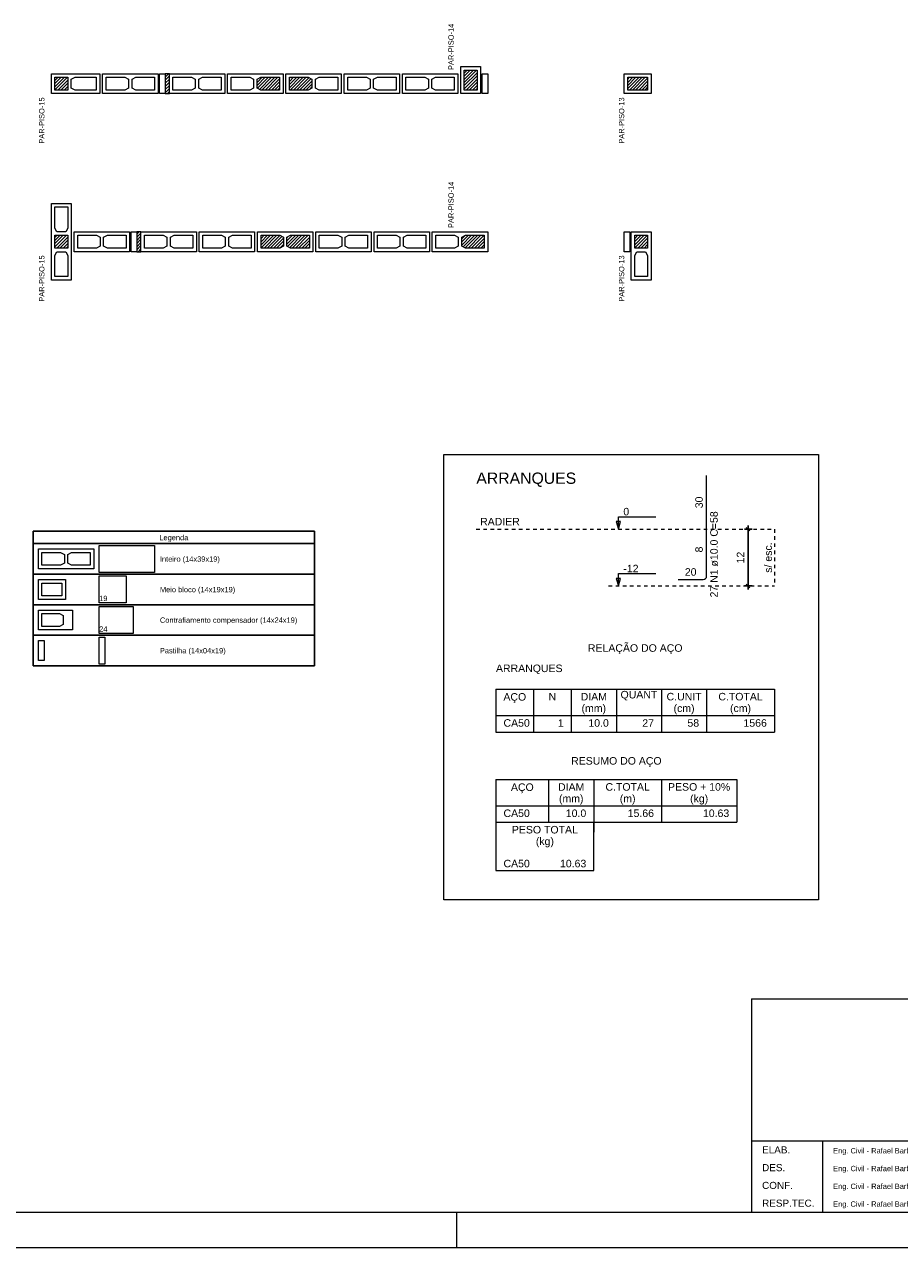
# Model space of a CAD drawing. Header units: millimetres. Extents: x 337 to 624, y -381 to -65.
# Tile 85 of 138: x 372 to 397, y -189 to -154. Entities that reach past the tile are written whole.
import ezdxf

# ---------------------------------------------------------------- set-up
doc = ezdxf.new("R2010")
doc.units = ezdxf.units.MM
doc.header["$MEASUREMENT"] = 0
doc.linetypes.add('Dashed', pattern=[0.75, 0.5, -0.25])
doc.layers.get('0').update_dxf_attribs({"lineweight": 5})
for name, color, linetype, lineweight in [('Descrição da armadura', 7, 'Continuous', 5), ('DI-Tabelas', 7, 'Continuous', 25), ('DT-Barras rebatidas', 1, 'Continuous', 20), ('DT-Cotas', 7, 'Continuous', 5), ('DT-Pontilhado', 7, 'Dashed', 5), ('DT-Relação do aço', 7, 'Continuous', 5), ('DT-Textos', 7, 'Continuous', 5), ('DT-Título', 102, 'Continuous', 20), ('PA-Ajustes', 8, 'Continuous', 5), ('PA-Graute', 8, 'Continuous', 0), ('PE-Contrafiamento compensador', 1, 'Continuous', 5), ('PE-Contrafiamento L', 1, 'Continuous', 13), ('PE-Contrafiamento T', 1, 'Continuous', 5), ('PE-Inteiro', 7, 'Continuous', 5), ('PE-Meio', 1, 'Continuous', 5), ('PE-Paredes', 1, 'Continuous', 5), ('PE-Pastilha', 3, 'Continuous', 5), ('PRANCHA 01', 7, 'Continuous', 20), ('Textos armaduras', 7, 'Continuous', 5)]:
    doc.layers.add(name, color=color, linetype=linetype, lineweight=lineweight)
doc.layers.add('PDF_Text', color=7, linetype='Continuous')
doc.styles.add('Arial', font='arial.ttf')
doc.styles.add('PDF Arial', font='arial.ttf')
doc.dimstyles.new('UM_25.000000', dxfattribs={"dimtxt": 0.18, "dimasz": 0.1, "dimexe": 0.1, "dimexo": 0.2, "dimgap": 0, "dimtad": 1, "dimtih": 1, "dimtoh": 1, "dimdec": 1, "dimlfac": 25, "dimzin": 0, "dimdsep": 46, "dimtxsty": 'Standard', "dimcen": 0.09, "dimdle": 0.1, "dimadec": 1, "dimazin": 2, "dimtfac": 1, "dimtdec": 4, "dimtofl": 0, "dimtmove": 0, "dimatfit": 3, "dimfxl": 1, "dimtolj": 1, "dimarcsym": 0})
pattern_1 = [(45, (320.87709, -309.79396), (-0.044194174, 0.044194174), [])]

# ---------------------------------------------------------------- blocks, each defined once
blk = doc.blocks.new('Carimbo_Rafael_2022')
at = {"color": 0}
for p, q in [((524.018, -54.927), (551.818, -54.927)), ((524.018, -60.927), (551.818, -60.927))]:
    blk.add_line(p, q, dxfattribs=at)
for p, q in [((524.018, -54.927), (524.018, -60.927)), ((524.018, -54.927), (524.018, -60.927)), ((534.318, -54.927), (534.318, -60.927)), ((534.318, -54.927), (534.318, -60.927)), ((551.818, -54.927), (551.818, -60.927)), ((534.318, -57.427), (551.818, -57.427)), ((534.318, -57.927), (551.818, -57.927)), ((534.318, -58.427), (551.818, -58.427)), ((524.018, -58.927), (534.318, -58.927)), ((526.018, -58.927), (526.018, -60.927)), ((534.318, -58.927), (551.818, -58.927)), ((534.318, -59.427), (551.818, -59.427)), ((537.692, -59.427), (537.692, -60.927)), ((550.318, -59.427), (550.318, -60.927))]:
    blk.add_line(p, q)
at = {"color": 152, "true_color": 0x0063c7, "style": 'Arial'}
for s, height, p in [('ALVENARIA ESTRUTURAL / RADIER', 0.6, (535.944, -56.402)), ('CASA PADRÃO', 0.4, (540.891, -57.098)), ('VÁRIOS ENDEREÇOS', 0.25, (535.992, -57.777)), ('VÁRIOS', 0.25, (548.609, -57.786)), ('GÓIAS', 0.25, (536.159, -58.277)), ('00', 0.25, (545.274, -58.277)), ('PROJETO ALVENARIA ESTRUTURAL', 0.25, (536.338, -58.777)), ('54,54 m²', 0.25, (548.448, -58.784)), ('AGÊNCIA GOIANA DE HABITAÇÃO - AGEHAB', 0.25, (537.237, -59.277)), ('INDICADO', 0.2, (535.187, -60.381)), ('/13', 0.4, (551.013, -60.49))]:
    blk.add_text(s, height=height, dxfattribs=at).set_placement(p)
at = {"style": 'Arial'}
for s, height, p in [('LOCAL:', 0.2, (534.818, -57.777)), ('CIDADE:', 0.2, (547.395, -57.786)), ('ESTADO:', 0.2, (534.807, -58.277)), ('LOTE:', 0.2, (544.178, -58.277)), ('ÁREA DE PROJETO:', 0.2, (545.526, -58.784)), ('OBJETO:', 0.2, (534.818, -58.777)), ('ELAB.', 0.2, (524.318, -59.277)), ('Eng. Civil - Rafael Barbaresco Silva', 0.15, (526.318, -59.277)), ('01/2022', 0.15, (533.352, -59.277)), ('PROPRIETÁRIO:', 0.2, (534.829, -59.277)), ('CONTEÚDO:', 0.2, (538.192, -59.777)), ('DES.', 0.2, (524.318, -59.777)), ('Eng. Civil - Rafael Barbaresco Silva', 0.15, (526.318, -59.777)), ('ESCALA:', 0.2, (534.818, -59.777)), (' FOLHA', 0.2, (550.468, -59.777)), ('CONF.', 0.2, (524.318, -60.277)), ('Eng. Civil - Rafael Barbaresco Silva', 0.15, (526.318, -60.277)), ('CREA:', 0.15, (531.584, -60.261)), ('24.913/D-GO', 0.15, (532.371, -60.261)), ('RESP.TEC.', 0.2, (524.318, -60.777)), ('Eng. Civil - Rafael Barbaresco Silva', 0.15, (526.318, -60.777)), ('CREA:', 0.15, (531.584, -60.777)), ('24.913/D-GO', 0.15, (532.371, -60.777))]:
    blk.add_text(s, height=height, dxfattribs=at).set_placement(p)
at = {"layer": 'PDF_Text', "insert": (550.371, -60.845), "char_height": 0.13, "attachment_point": 7, "line_spacing_factor": 0.76943, "style": 'PDF Arial'}
blk.add_mtext('A1 (841x594mm)', dxfattribs=at)
at = {"layer": 'PDF_Text', "insert": (534.414, -61.318), "char_height": 0.165, "attachment_point": 7, "style": 'PDF Arial'}
blk.add_mtext('Projeto desenvolvido pelo Engenheiro Rafael Barbaresco Silva, seu conteudo não pode ser copiado ou utilizado por terceiros sem autorização, conforme Lei 9.610/98.', dxfattribs=at)
blk = doc.blocks.new('_Oblique')
at = {"color": 0, "linetype": 'ByBlock', "lineweight": -2}
blk.add_line((-0.5, -0.5), (0.5, 0.5), dxfattribs=at)
blk = doc.blocks.new('*D497')
at = {"layer": 'Defpoints', "color": 0, "transparency": 16777216}
for p in [(392.636, -168.619), (392.954, -168.619), (392.954, -170.219)]:
    blk.add_point(p, dxfattribs=at)
at = {"layer": 'DT-Cotas', "color": 0, "lineweight": -2, "transparency": 16777216}
for p, q in [((392.754, -168.619), (392.536, -168.619)), ((392.636, -170.319), (392.636, -168.519)), ((392.754, -170.219), (392.536, -170.219))]:
    blk.add_line(p, q, dxfattribs=at)
at = {"layer": 'DT-Cotas', "color": 0, "lineweight": -2, "transparency": 16777216, "xscale": 0.1, "yscale": 0.1, "zscale": 0.1}
for p, rotation in [((392.636, -168.619), 90), ((392.636, -170.219), 270)]:
    blk.add_blockref('_Oblique', p, dxfattribs=dict(at, rotation=rotation))

msp = doc.modelspace()

# ---------------------------------------------------------------- hatches: boundary and pattern name
at = {"layer": 'PA-Ajustes', "linetype": 'Continuous'}
h = msp.add_hatch(dxfattribs=at)
h.set_pattern_fill('ANSI31', color=8, scale=0.5, style=0)
h.set_pattern_definition(pattern_1)
h.paths.add_polyline_path([(376.2275, -155.7982), (376.2275, -156.3582), (376.3475, -156.3582), (376.3475, -155.7982)])
h = msp.add_hatch(dxfattribs=at)
h.set_pattern_fill('ANSI31', color=8, scale=0.5, style=0)
h.set_pattern_definition(pattern_1)
h.paths.add_polyline_path([(375.4275, -160.247), (375.4275, -160.807), (375.5475, -160.807), (375.5475, -160.247)])
at = {"layer": 'PA-Graute', "linetype": 'Continuous'}
h = msp.add_hatch(dxfattribs=at)
h.set_pattern_fill('ANSI31', color=8, scale=0.5, style=0)
h.set_pattern_definition(pattern_1)
h.paths.add_polyline_path([(373.1275, -155.8982), (373.4875, -155.8982), (373.4875, -156.2582), (373.1275, -156.2582)])
h = msp.add_hatch(dxfattribs=at)
h.set_pattern_fill('ANSI31', color=8, scale=0.5, style=0)
h.set_pattern_definition(pattern_1)
h.paths.add_polyline_path([(379.4475, -156.2582), (378.9215, -156.2582), (378.8175, -156.2022), (378.8175, -155.9542), (378.9215, -155.8982), (379.4475, -155.8982)])
h = msp.add_hatch(dxfattribs=at)
h.set_pattern_fill('ANSI31', color=8, scale=0.5, style=0)
h.set_pattern_definition(pattern_1)
h.paths.add_polyline_path([(379.7275, -155.8982), (380.2535, -155.8982), (380.3575, -155.9542), (380.3575, -156.2022), (380.2535, -156.2582), (379.7275, -156.2582)])
h = msp.add_hatch(dxfattribs=at)
h.set_pattern_fill('ANSI31', color=8, scale=0.5, style=0)
h.set_pattern_definition(pattern_1)
h.paths.add_polyline_path([(384.6475, -156.2582), (384.6475, -155.6982), (385.0075, -155.6982), (385.0075, -156.2582)])
h = msp.add_hatch(dxfattribs=at)
h.set_pattern_fill('ANSI31', color=8, scale=0.5, style=0)
h.set_pattern_definition(pattern_1)
h.paths.add_polyline_path([(384.6475, -156.2582), (384.6475, -155.6982), (385.0075, -155.6982), (385.0075, -156.2582)])
h = msp.add_hatch(dxfattribs=at)
h.set_pattern_fill('ANSI31', color=8, scale=0.5, style=0)
h.set_pattern_definition(pattern_1)
h.paths.add_polyline_path([(389.8079, -156.2582), (389.2479, -156.2582), (389.2479, -155.8982), (389.8079, -155.8982)])
h = msp.add_hatch(dxfattribs=at)
h.set_pattern_fill('ANSI31', color=8, scale=0.5, style=0)
h.set_pattern_definition(pattern_1)
h.paths.add_polyline_path([(373.4875, -160.347), (373.4875, -160.707), (373.1275, -160.707), (373.1275, -160.347)])
h = msp.add_hatch(dxfattribs=at)
h.set_pattern_fill('ANSI31', color=8, scale=0.5, style=0)
h.set_pattern_definition(pattern_1)
h.paths.add_polyline_path([(378.9275, -160.347), (379.4535, -160.347), (379.5575, -160.403), (379.5575, -160.651), (379.4535, -160.707), (378.9275, -160.707)])
h = msp.add_hatch(dxfattribs=at)
h.set_pattern_fill('ANSI31', color=8, scale=0.5, style=0)
h.set_pattern_definition(pattern_1)
h.paths.add_polyline_path([(380.2875, -160.707), (379.7615, -160.707), (379.6575, -160.651), (379.6575, -160.403), (379.7615, -160.347), (380.2875, -160.347)])
h = msp.add_hatch(dxfattribs=at)
h.set_pattern_fill('ANSI31', color=8, scale=0.5, style=0)
h.set_pattern_definition(pattern_1)
h.paths.add_polyline_path([(385.2075, -160.707), (384.6815, -160.707), (384.5775, -160.651), (384.5775, -160.403), (384.6815, -160.347), (385.2075, -160.347)])
h = msp.add_hatch(dxfattribs=at)
h.set_pattern_fill('ANSI31', color=8, scale=0.5, style=0)
h.set_pattern_definition(pattern_1)
h.paths.add_polyline_path([(385.2075, -160.707), (384.6815, -160.707), (384.5775, -160.651), (384.5775, -160.403), (384.6815, -160.347), (385.2075, -160.347)])
h = msp.add_hatch(dxfattribs=at)
h.set_pattern_fill('ANSI31', color=8, scale=0.5, style=0)
h.set_pattern_definition(pattern_1)
h.paths.add_polyline_path([(389.8079, -160.347), (389.8079, -160.707), (389.4479, -160.707), (389.4479, -160.347)])

# ---------------------------------------------------------------- linework, layer by layer
at = {"layer": 'DI-Tabelas'}
for p, q in [((372.5112, -169.0263), (372.5112, -168.6773)), ((372.5112, -168.6773), (380.4342, -168.6773)), ((380.4342, -168.6773), (380.4342, -169.0263)), ((380.4342, -169.0263), (372.5112, -169.0263)), ((372.5112, -169.8863), (372.5112, -169.0263)), ((380.4342, -169.0263), (380.4342, -169.8863)), ((374.2212, -169.8863), (372.5112, -169.8863)), ((372.5112, -170.7463), (372.5112, -169.8863)), ((375.9312, -169.8863), (374.2212, -169.8863)), ((380.4342, -169.8863), (375.9312, -169.8863)), ((380.4342, -169.8863), (380.4342, -170.7463)), ((374.2212, -170.7463), (372.5112, -170.7463)), ((372.5112, -171.6063), (372.5112, -170.7463)), ((375.9312, -170.7463), (374.2212, -170.7463)), ((380.4342, -170.7463), (375.9312, -170.7463)), ((380.4342, -170.7463), (380.4342, -171.6063)), ((374.2212, -171.6063), (372.5112, -171.6063)), ((372.5112, -172.4663), (372.5112, -171.6063)), ((375.9312, -171.6063), (374.2212, -171.6063)), ((380.4342, -171.6063), (375.9312, -171.6063)), ((380.4342, -171.6063), (380.4342, -172.4663)), ((374.2212, -172.4663), (372.5112, -172.4663)), ((375.9312, -172.4663), (374.2212, -172.4663)), ((380.4342, -172.4663), (375.9312, -172.4663))]:
    msp.add_line(p, q, dxfattribs=at)
at = {"layer": 'DT-Barras rebatidas'}
for p, q in [((391.4711, -168.6193), (391.4711, -167.1126)), ((391.4711, -169.9393), (391.4711, -168.6193)), ((390.6711, -170.0393), (391.3711, -170.0393))]:
    msp.add_line(p, q, dxfattribs=at)
msp.add_arc((391.3711, -169.9393), 0.1, 270, 0, dxfattribs=at)
at = {"layer": 'DT-Pontilhado', "ltscale": 0.2}
for p, q in [((384.9877, -168.6193), (393.3773, -168.6193)), ((393.3773, -168.6193), (393.3773, -170.2193)), ((388.7104, -170.2193), (393.3773, -170.2193))]:
    msp.add_line(p, q, dxfattribs=at)
at = {"layer": 'DT-Relação do aço', "linetype": 'Continuous'}
for p, q in [((385.5407, -173.1252), (393.3773, -173.1252)), ((385.5407, -173.1252), (385.5407, -174.3358)), ((386.5997, -173.1252), (386.5997, -174.3358)), ((387.6587, -173.1252), (387.6587, -174.3358)), ((388.9295, -173.1252), (388.9295, -174.3358)), ((390.2003, -173.1252), (390.2003, -174.3358)), ((391.4711, -173.1252), (391.4711, -174.3358)), ((393.3773, -173.1252), (393.3773, -174.3358)), ((385.5407, -173.8665), (393.3773, -173.8665)), ((385.5407, -174.3358), (393.3773, -174.3358)), ((385.5407, -175.6668), (385.5407, -177.1494)), ((385.5407, -175.6668), (392.3183, -175.6668)), ((387.0233, -175.6668), (387.0233, -176.8712)), ((388.2941, -175.6668), (388.2941, -177.1494)), ((390.2003, -175.6668), (390.2003, -176.8712)), ((392.3183, -175.6668), (392.3183, -176.8712)), ((385.5407, -176.4081), (392.3183, -176.4081)), ((385.5407, -176.8712), (392.3183, -176.8712)), ((385.5407, -176.8712), (385.5407, -178.2263)), ((388.2941, -178.2263), (388.2941, -176.8712)), ((385.5407, -178.2263), (388.2941, -178.2263))]:
    msp.add_line(p, q, dxfattribs=at)
msp.add_lwpolyline([(384.0694, -166.5147), (394.617, -166.5147), (394.617, -179.0584), (384.0694, -179.0584)], close=True, dxfattribs=at)
at = {"layer": 'DT-Textos'}
for points in [[(388.9857, -168.6193), (389.0492, -168.4075), (388.9222, -168.4075), (388.9857, -168.6193), (388.9857, -168.2693), (390.0357, -168.2693)], [(388.9857, -170.2193), (389.0492, -170.0075), (388.9222, -170.0075), (388.9857, -170.2193), (388.9857, -169.8693), (390.0357, -169.8693)]]:
    msp.add_lwpolyline(points, dxfattribs=at)
at = {"layer": 'PA-Ajustes', "linetype": 'Continuous'}
for points in [[(376.2275, -155.7982), (376.2275, -156.3582), (376.3475, -156.3582), (376.3475, -155.7982)], [(375.4275, -160.247), (375.4275, -160.807), (375.5475, -160.807), (375.5475, -160.247)]]:
    msp.add_lwpolyline(points, close=True, dxfattribs=at)
at = {"layer": 'PE-Contrafiamento compensador', "linetype": 'Continuous'}
for p, q in [((372.6612, -170.8963), (373.6212, -170.8963)), ((372.6612, -171.4563), (372.6612, -170.8963)), ((373.6212, -170.8963), (373.6212, -171.4563)), ((374.3712, -170.7963), (375.3312, -170.7963)), ((374.3712, -171.5563), (374.3712, -170.7963)), ((375.3312, -170.7963), (375.3312, -171.5563)), ((373.6212, -171.4563), (372.6612, -171.4563)), ((375.3312, -171.5563), (374.3712, -171.5563))]:
    msp.add_line(p, q, dxfattribs=at)
at = {"layer": 'PE-Contrafiamento compensador', "linetype": 'Continuous', "lineweight": 5}
for p, q in [((372.7612, -170.9963), (373.2572, -170.9963)), ((372.7612, -171.3563), (372.7612, -170.9963)), ((373.2572, -170.9963), (373.3612, -171.0523)), ((373.3612, -171.0523), (373.3612, -171.3003)), ((373.2572, -171.3563), (372.7612, -171.3563)), ((373.3612, -171.3003), (373.2572, -171.3563))]:
    msp.add_line(p, q, dxfattribs=at)
at = {"layer": 'PE-Contrafiamento L', "linetype": 'Continuous'}
for p, q in [((373.0275, -155.7982), (374.3875, -155.7982)), ((373.0275, -156.3582), (373.0275, -155.7982)), ((374.3875, -155.7982), (374.3875, -156.3582)), ((374.3875, -156.3582), (373.0275, -156.3582)), ((389.3479, -161.607), (389.3479, -160.247)), ((389.3479, -160.247), (389.9079, -160.247)), ((389.9079, -160.247), (389.9079, -161.607)), ((389.9079, -161.607), (389.3479, -161.607))]:
    msp.add_line(p, q, dxfattribs=at)
at = {"layer": 'PE-Contrafiamento L', "linetype": 'Continuous', "lineweight": 5}
for p, q in [((373.1275, -155.8982), (373.4875, -155.8982)), ((373.1275, -156.2582), (373.1275, -155.8982)), ((373.4875, -155.8982), (373.4875, -156.2582)), ((373.5875, -155.9542), (373.6915, -155.8982)), ((373.5875, -156.2022), (373.5875, -155.9542)), ((373.6915, -155.8982), (374.2875, -155.8982)), ((374.2875, -155.8982), (374.2875, -156.2582)), ((373.4875, -156.2582), (373.1275, -156.2582)), ((373.6915, -156.2582), (373.5875, -156.2022)), ((374.2875, -156.2582), (373.6915, -156.2582)), ((389.4479, -160.707), (389.4479, -160.347)), ((389.4479, -160.347), (389.8079, -160.347)), ((389.8079, -160.347), (389.8079, -160.707)), ((389.8079, -160.707), (389.4479, -160.707)), ((389.4479, -160.911), (389.5039, -160.807)), ((389.4479, -161.507), (389.4479, -160.911)), ((389.5039, -160.807), (389.7519, -160.807)), ((389.7519, -160.807), (389.8079, -160.911)), ((389.8079, -160.911), (389.8079, -161.507)), ((389.8079, -161.507), (389.4479, -161.507))]:
    msp.add_line(p, q, dxfattribs=at)
at = {"layer": 'PE-Contrafiamento T', "linetype": 'Continuous'}
for p, q in [((373.0275, -161.607), (373.0275, -159.447)), ((373.0275, -159.447), (373.5875, -159.447)), ((373.5875, -159.447), (373.5875, -161.607)), ((373.5875, -161.607), (373.0275, -161.607))]:
    msp.add_line(p, q, dxfattribs=at)
at = {"layer": 'PE-Contrafiamento T', "linetype": 'Continuous', "lineweight": 5}
for p, q in [((373.1275, -160.143), (373.1275, -159.547)), ((373.1275, -159.547), (373.4875, -159.547)), ((373.4875, -159.547), (373.4875, -160.143)), ((373.1835, -160.247), (373.1275, -160.143)), ((373.1275, -160.707), (373.1275, -160.347)), ((373.1275, -160.347), (373.4875, -160.347)), ((373.4315, -160.247), (373.1835, -160.247)), ((373.4875, -160.143), (373.4315, -160.247)), ((373.4875, -160.347), (373.4875, -160.707)), ((373.4875, -160.707), (373.1275, -160.707)), ((373.1275, -160.911), (373.1835, -160.807)), ((373.1275, -161.507), (373.1275, -160.911)), ((373.1835, -160.807), (373.4315, -160.807)), ((373.4315, -160.807), (373.4875, -160.911)), ((373.4875, -160.911), (373.4875, -161.507)), ((373.4875, -161.507), (373.1275, -161.507))]:
    msp.add_line(p, q, dxfattribs=at)
at = {"layer": 'PE-Inteiro', "linetype": 'Continuous'}
for p, q in [((374.4675, -155.7982), (376.0275, -155.7982)), ((374.4675, -156.3582), (374.4675, -155.7982)), ((376.0275, -155.7982), (376.0275, -156.3582)), ((376.3475, -155.7982), (377.9075, -155.7982)), ((376.3475, -156.3582), (376.3475, -155.7982)), ((377.9075, -155.7982), (377.9075, -156.3582)), ((377.9875, -155.7982), (379.5475, -155.7982)), ((377.9875, -156.3582), (377.9875, -155.7982)), ((379.5475, -155.7982), (379.5475, -156.3582)), ((379.6275, -155.7982), (381.1875, -155.7982)), ((379.6275, -156.3582), (379.6275, -155.7982)), ((381.1875, -155.7982), (381.1875, -156.3582)), ((381.2675, -155.7982), (382.8275, -155.7982)), ((381.2675, -156.3582), (381.2675, -155.7982)), ((382.8275, -155.7982), (382.8275, -156.3582)), ((382.9075, -155.7982), (384.4675, -155.7982)), ((382.9075, -156.3582), (382.9075, -155.7982)), ((384.4675, -155.7982), (384.4675, -156.3582)), ((376.0275, -156.3582), (374.4675, -156.3582)), ((377.9075, -156.3582), (376.3475, -156.3582)), ((379.5475, -156.3582), (377.9875, -156.3582)), ((381.1875, -156.3582), (379.6275, -156.3582)), ((382.8275, -156.3582), (381.2675, -156.3582)), ((384.4675, -156.3582), (382.9075, -156.3582)), ((373.6675, -160.247), (375.2275, -160.247)), ((373.6675, -160.807), (373.6675, -160.247)), ((375.2275, -160.247), (375.2275, -160.807)), ((375.5475, -160.247), (377.1075, -160.247)), ((375.5475, -160.807), (375.5475, -160.247)), ((377.1075, -160.247), (377.1075, -160.807)), ((377.1875, -160.247), (378.7475, -160.247)), ((377.1875, -160.807), (377.1875, -160.247)), ((378.7475, -160.247), (378.7475, -160.807)), ((378.8275, -160.247), (380.3875, -160.247)), ((378.8275, -160.807), (378.8275, -160.247)), ((380.3875, -160.247), (380.3875, -160.807)), ((380.4675, -160.247), (382.0275, -160.247)), ((380.4675, -160.807), (380.4675, -160.247)), ((382.0275, -160.247), (382.0275, -160.807)), ((382.1075, -160.247), (383.6675, -160.247)), ((382.1075, -160.807), (382.1075, -160.247)), ((383.6675, -160.247), (383.6675, -160.807)), ((383.7475, -160.247), (385.3075, -160.247)), ((383.7475, -160.807), (383.7475, -160.247)), ((383.7475, -160.247), (385.3075, -160.247)), ((383.7475, -160.807), (383.7475, -160.247)), ((385.3075, -160.247), (385.3075, -160.807)), ((385.3075, -160.247), (385.3075, -160.807)), ((375.2275, -160.807), (373.6675, -160.807)), ((377.1075, -160.807), (375.5475, -160.807)), ((378.7475, -160.807), (377.1875, -160.807)), ((380.3875, -160.807), (378.8275, -160.807)), ((382.0275, -160.807), (380.4675, -160.807)), ((383.6675, -160.807), (382.1075, -160.807)), ((385.3075, -160.807), (383.7475, -160.807)), ((385.3075, -160.807), (383.7475, -160.807)), ((372.6612, -169.1763), (374.2212, -169.1763)), ((372.6612, -169.7363), (372.6612, -169.1763)), ((374.2212, -169.1763), (374.2212, -169.7363)), ((374.3712, -169.0763), (375.9312, -169.0763)), ((374.3712, -169.8363), (374.3712, -169.0763)), ((375.9312, -169.0763), (375.9312, -169.8363)), ((374.2212, -169.7363), (372.6612, -169.7363)), ((375.9312, -169.8363), (374.3712, -169.8363))]:
    msp.add_line(p, q, dxfattribs=at)
at = {"layer": 'PE-Inteiro', "linetype": 'Continuous', "lineweight": 5}
for p, q in [((374.5675, -155.8982), (375.0935, -155.8982)), ((374.5675, -156.2582), (374.5675, -155.8982)), ((375.0935, -155.8982), (375.1975, -155.9542)), ((375.1975, -155.9542), (375.1975, -156.2022)), ((375.2975, -155.9542), (375.4015, -155.8982)), ((375.2975, -156.2022), (375.2975, -155.9542)), ((375.4015, -155.8982), (375.9275, -155.8982)), ((375.9275, -155.8982), (375.9275, -156.2582)), ((376.4475, -155.8982), (376.9735, -155.8982)), ((376.4475, -156.2582), (376.4475, -155.8982)), ((376.9735, -155.8982), (377.0775, -155.9542)), ((377.0775, -155.9542), (377.0775, -156.2022)), ((377.1775, -155.9542), (377.2815, -155.8982)), ((377.1775, -156.2022), (377.1775, -155.9542)), ((377.2815, -155.8982), (377.8075, -155.8982)), ((377.8075, -155.8982), (377.8075, -156.2582)), ((378.0875, -155.8982), (378.6135, -155.8982)), ((378.0875, -156.2582), (378.0875, -155.8982)), ((378.6135, -155.8982), (378.7175, -155.9542)), ((378.7175, -155.9542), (378.7175, -156.2022)), ((378.8175, -155.9542), (378.9215, -155.8982)), ((378.8175, -156.2022), (378.8175, -155.9542)), ((378.9215, -155.8982), (379.4475, -155.8982)), ((379.4475, -155.8982), (379.4475, -156.2582)), ((379.7275, -155.8982), (380.2535, -155.8982)), ((379.7275, -156.2582), (379.7275, -155.8982)), ((380.2535, -155.8982), (380.3575, -155.9542)), ((380.3575, -155.9542), (380.3575, -156.2022)), ((380.4575, -155.9542), (380.5615, -155.8982)), ((380.4575, -156.2022), (380.4575, -155.9542)), ((380.5615, -155.8982), (381.0875, -155.8982)), ((381.0875, -155.8982), (381.0875, -156.2582)), ((381.3675, -155.8982), (381.8935, -155.8982)), ((381.3675, -156.2582), (381.3675, -155.8982)), ((381.8935, -155.8982), (381.9975, -155.9542)), ((381.9975, -155.9542), (381.9975, -156.2022)), ((382.0975, -155.9542), (382.2015, -155.8982)), ((382.0975, -156.2022), (382.0975, -155.9542)), ((382.2015, -155.8982), (382.7275, -155.8982)), ((382.7275, -155.8982), (382.7275, -156.2582)), ((383.0075, -155.8982), (383.5335, -155.8982)), ((383.0075, -156.2582), (383.0075, -155.8982)), ((383.5335, -155.8982), (383.6375, -155.9542)), ((383.6375, -155.9542), (383.6375, -156.2022)), ((383.7375, -155.9542), (383.8415, -155.8982)), ((383.7375, -156.2022), (383.7375, -155.9542)), ((383.8415, -155.8982), (384.3675, -155.8982)), ((384.3675, -155.8982), (384.3675, -156.2582)), ((375.0935, -156.2582), (374.5675, -156.2582)), ((375.1975, -156.2022), (375.0935, -156.2582)), ((375.4015, -156.2582), (375.2975, -156.2022)), ((375.9275, -156.2582), (375.4015, -156.2582)), ((376.9735, -156.2582), (376.4475, -156.2582)), ((377.0775, -156.2022), (376.9735, -156.2582)), ((377.2815, -156.2582), (377.1775, -156.2022)), ((377.8075, -156.2582), (377.2815, -156.2582)), ((378.6135, -156.2582), (378.0875, -156.2582)), ((378.7175, -156.2022), (378.6135, -156.2582)), ((378.9215, -156.2582), (378.8175, -156.2022)), ((379.4475, -156.2582), (378.9215, -156.2582)), ((380.2535, -156.2582), (379.7275, -156.2582)), ((380.3575, -156.2022), (380.2535, -156.2582)), ((380.5615, -156.2582), (380.4575, -156.2022)), ((381.0875, -156.2582), (380.5615, -156.2582)), ((381.8935, -156.2582), (381.3675, -156.2582)), ((381.9975, -156.2022), (381.8935, -156.2582)), ((382.2015, -156.2582), (382.0975, -156.2022)), ((382.7275, -156.2582), (382.2015, -156.2582)), ((383.5335, -156.2582), (383.0075, -156.2582)), ((383.6375, -156.2022), (383.5335, -156.2582)), ((383.8415, -156.2582), (383.7375, -156.2022)), ((384.3675, -156.2582), (383.8415, -156.2582)), ((373.7675, -160.347), (374.2935, -160.347)), ((373.7675, -160.707), (373.7675, -160.347)), ((374.2935, -160.347), (374.3975, -160.403)), ((374.3975, -160.403), (374.3975, -160.651)), ((374.4975, -160.403), (374.6015, -160.347)), ((374.4975, -160.651), (374.4975, -160.403)), ((374.6015, -160.347), (375.1275, -160.347)), ((375.1275, -160.347), (375.1275, -160.707)), ((375.6475, -160.347), (376.1735, -160.347)), ((375.6475, -160.707), (375.6475, -160.347)), ((376.1735, -160.347), (376.2775, -160.403)), ((376.2775, -160.403), (376.2775, -160.651)), ((376.3775, -160.403), (376.4815, -160.347)), ((376.3775, -160.651), (376.3775, -160.403)), ((376.4815, -160.347), (377.0075, -160.347)), ((377.0075, -160.347), (377.0075, -160.707)), ((377.2875, -160.347), (377.8135, -160.347)), ((377.2875, -160.707), (377.2875, -160.347)), ((377.8135, -160.347), (377.9175, -160.403)), ((377.9175, -160.403), (377.9175, -160.651)), ((378.0175, -160.403), (378.1215, -160.347)), ((378.0175, -160.651), (378.0175, -160.403)), ((378.1215, -160.347), (378.6475, -160.347)), ((378.6475, -160.347), (378.6475, -160.707)), ((378.9275, -160.347), (379.4535, -160.347)), ((378.9275, -160.707), (378.9275, -160.347)), ((379.4535, -160.347), (379.5575, -160.403)), ((379.5575, -160.403), (379.5575, -160.651)), ((379.6575, -160.403), (379.7615, -160.347)), ((379.6575, -160.651), (379.6575, -160.403)), ((379.7615, -160.347), (380.2875, -160.347)), ((380.2875, -160.347), (380.2875, -160.707)), ((380.5675, -160.347), (381.0935, -160.347)), ((380.5675, -160.707), (380.5675, -160.347)), ((381.0935, -160.347), (381.1975, -160.403)), ((381.1975, -160.403), (381.1975, -160.651)), ((381.2975, -160.403), (381.4015, -160.347)), ((381.2975, -160.651), (381.2975, -160.403)), ((381.4015, -160.347), (381.9275, -160.347)), ((381.9275, -160.347), (381.9275, -160.707)), ((382.2075, -160.347), (382.7335, -160.347)), ((382.2075, -160.707), (382.2075, -160.347)), ((382.7335, -160.347), (382.8375, -160.403)), ((382.8375, -160.403), (382.8375, -160.651)), ((382.9375, -160.403), (383.0415, -160.347)), ((382.9375, -160.651), (382.9375, -160.403)), ((383.0415, -160.347), (383.5675, -160.347)), ((383.5675, -160.347), (383.5675, -160.707)), ((383.8475, -160.347), (384.3735, -160.347)), ((383.8475, -160.707), (383.8475, -160.347)), ((383.8475, -160.347), (384.3735, -160.347)), ((383.8475, -160.707), (383.8475, -160.347)), ((384.3735, -160.347), (384.4775, -160.403)), ((384.3735, -160.347), (384.4775, -160.403)), ((384.4775, -160.403), (384.4775, -160.651)), ((384.4775, -160.403), (384.4775, -160.651)), ((384.5775, -160.403), (384.6815, -160.347)), ((384.5775, -160.403), (384.6815, -160.347)), ((384.5775, -160.651), (384.5775, -160.403)), ((384.5775, -160.651), (384.5775, -160.403)), ((384.6815, -160.347), (385.2075, -160.347)), ((384.6815, -160.347), (385.2075, -160.347)), ((385.2075, -160.347), (385.2075, -160.707)), ((385.2075, -160.347), (385.2075, -160.707)), ((374.2935, -160.707), (373.7675, -160.707)), ((374.3975, -160.651), (374.2935, -160.707)), ((374.6015, -160.707), (374.4975, -160.651)), ((375.1275, -160.707), (374.6015, -160.707)), ((376.1735, -160.707), (375.6475, -160.707)), ((376.2775, -160.651), (376.1735, -160.707)), ((376.4815, -160.707), (376.3775, -160.651)), ((377.0075, -160.707), (376.4815, -160.707)), ((377.8135, -160.707), (377.2875, -160.707)), ((377.9175, -160.651), (377.8135, -160.707)), ((378.1215, -160.707), (378.0175, -160.651)), ((378.6475, -160.707), (378.1215, -160.707)), ((379.4535, -160.707), (378.9275, -160.707)), ((379.5575, -160.651), (379.4535, -160.707)), ((379.7615, -160.707), (379.6575, -160.651)), ((380.2875, -160.707), (379.7615, -160.707)), ((381.0935, -160.707), (380.5675, -160.707)), ((381.1975, -160.651), (381.0935, -160.707)), ((381.4015, -160.707), (381.2975, -160.651)), ((381.9275, -160.707), (381.4015, -160.707)), ((382.7335, -160.707), (382.2075, -160.707)), ((382.8375, -160.651), (382.7335, -160.707)), ((383.0415, -160.707), (382.9375, -160.651)), ((383.5675, -160.707), (383.0415, -160.707)), ((384.3735, -160.707), (383.8475, -160.707)), ((384.3735, -160.707), (383.8475, -160.707)), ((384.4775, -160.651), (384.3735, -160.707)), ((384.4775, -160.651), (384.3735, -160.707)), ((384.6815, -160.707), (384.5775, -160.651)), ((384.6815, -160.707), (384.5775, -160.651)), ((385.2075, -160.707), (384.6815, -160.707)), ((385.2075, -160.707), (384.6815, -160.707)), ((372.7612, -169.2763), (373.2872, -169.2763)), ((372.7612, -169.6363), (372.7612, -169.2763)), ((373.2872, -169.2763), (373.3912, -169.3323)), ((373.3912, -169.3323), (373.3912, -169.5803)), ((373.4912, -169.3323), (373.5952, -169.2763)), ((373.4912, -169.5803), (373.4912, -169.3323)), ((373.5952, -169.2763), (374.1212, -169.2763)), ((374.1212, -169.2763), (374.1212, -169.6363)), ((373.2872, -169.6363), (372.7612, -169.6363)), ((373.3912, -169.5803), (373.2872, -169.6363)), ((373.5952, -169.6363), (373.4912, -169.5803)), ((374.1212, -169.6363), (373.5952, -169.6363))]:
    msp.add_line(p, q, dxfattribs=at)
at = {"layer": 'PE-Meio', "linetype": 'Continuous'}
for p, q in [((384.5475, -156.3582), (384.5475, -155.5982)), ((384.5475, -155.5982), (385.1075, -155.5982)), ((384.5475, -156.3582), (384.5475, -155.5982)), ((384.5475, -155.5982), (385.1075, -155.5982)), ((385.1075, -155.5982), (385.1075, -156.3582)), ((385.1075, -155.5982), (385.1075, -156.3582)), ((389.1479, -156.3582), (389.1479, -155.7982)), ((389.1479, -155.7982), (389.9079, -155.7982)), ((389.9079, -155.7982), (389.9079, -156.3582)), ((385.1075, -156.3582), (384.5475, -156.3582)), ((385.1075, -156.3582), (384.5475, -156.3582)), ((389.9079, -156.3582), (389.1479, -156.3582)), ((372.6612, -170.0363), (373.4212, -170.0363)), ((372.6612, -170.5963), (372.6612, -170.0363)), ((373.4212, -170.0363), (373.4212, -170.5963)), ((374.3712, -169.9363), (375.1312, -169.9363)), ((374.3712, -170.6963), (374.3712, -169.9363)), ((375.1312, -169.9363), (375.1312, -170.6963)), ((373.4212, -170.5963), (372.6612, -170.5963)), ((375.1312, -170.6963), (374.3712, -170.6963))]:
    msp.add_line(p, q, dxfattribs=at)
at = {"layer": 'PE-Meio', "linetype": 'Continuous', "lineweight": 5}
for p, q in [((384.6475, -156.2582), (384.6475, -155.6982)), ((384.6475, -155.6982), (385.0075, -155.6982)), ((384.6475, -156.2582), (384.6475, -155.6982)), ((384.6475, -155.6982), (385.0075, -155.6982)), ((385.0075, -155.6982), (385.0075, -156.2582)), ((385.0075, -155.6982), (385.0075, -156.2582)), ((389.2479, -156.2582), (389.2479, -155.8982)), ((389.2479, -155.8982), (389.8079, -155.8982)), ((389.8079, -155.8982), (389.8079, -156.2582)), ((385.0075, -156.2582), (384.6475, -156.2582)), ((385.0075, -156.2582), (384.6475, -156.2582)), ((389.8079, -156.2582), (389.2479, -156.2582)), ((372.7612, -170.1363), (373.3212, -170.1363)), ((372.7612, -170.4963), (372.7612, -170.1363)), ((373.3212, -170.1363), (373.3212, -170.4963)), ((373.3212, -170.4963), (372.7612, -170.4963))]:
    msp.add_line(p, q, dxfattribs=at)
at = {"layer": 'PE-Pastilha', "linetype": 'Continuous'}
for p, q in [((376.0675, -155.7982), (376.2275, -155.7982)), ((376.0675, -156.3582), (376.0675, -155.7982)), ((376.2275, -155.7982), (376.2275, -156.3582)), ((385.1475, -155.7982), (385.3075, -155.7982)), ((385.1475, -156.3582), (385.1475, -155.7982)), ((385.3075, -155.7982), (385.3075, -156.3582)), ((376.2275, -156.3582), (376.0675, -156.3582)), ((385.3075, -156.3582), (385.1475, -156.3582)), ((375.2675, -160.247), (375.4275, -160.247)), ((375.2675, -160.807), (375.2675, -160.247)), ((375.4275, -160.247), (375.4275, -160.807)), ((389.1479, -160.247), (389.3079, -160.247)), ((389.1479, -160.807), (389.1479, -160.247)), ((389.3079, -160.247), (389.3079, -160.807)), ((375.4275, -160.807), (375.2675, -160.807)), ((389.3079, -160.807), (389.1479, -160.807)), ((372.6612, -171.7563), (372.8212, -171.7563)), ((372.6612, -172.3163), (372.6612, -171.7563)), ((372.8212, -171.7563), (372.8212, -172.3163)), ((374.3712, -171.6563), (374.5312, -171.6563)), ((374.3712, -172.4163), (374.3712, -171.6563)), ((374.5312, -171.6563), (374.5312, -172.4163)), ((372.8212, -172.3163), (372.6612, -172.3163)), ((374.5312, -172.4163), (374.3712, -172.4163))]:
    msp.add_line(p, q, dxfattribs=at)
at = {"layer": 'PRANCHA 01'}
for points in [[(337.4312, -188.8442), (421.5312, -188.8442), (421.5312, -129.4442), (337.4312, -129.4442), (337.4312, -188.8442)], [(384.4312, -187.8442), (384.4312, -188.8442)]]:
    msp.add_lwpolyline(points, dxfattribs=at)
msp.add_lwpolyline([(339.9312, -187.8442), (420.5312, -187.8442), (420.5312, -130.4442), (339.9312, -130.4442)], close=True, dxfattribs=at)

# ---------------------------------------------------------------- block references
msp.add_blockref('Carimbo_Rafael_2022', (-131.2867, -126.9176))

# ---------------------------------------------------------------- texts
at = {"layer": 'Descrição da armadura', "linetype": 'Continuous', "insert": (391.7888, -169.3293), "char_height": 0.2118, "width": 5.094711, "attachment_point": 8, "rotation": 90, "line_spacing_factor": 0.798, "style": 'Arial'}
msp.add_mtext('27 N1 ø10.0 C=58', dxfattribs=at)
at = {"layer": 'DI-Tabelas', "char_height": 0.15, "line_spacing_factor": 0.6, "style": 'Arial'}
for s, insert, width, attachment_point in [('Legenda', (376.4727, -168.9763), 1.631021, 8), ('Inteiro (14x39x19)', (376.0812, -169.5808), 3.377058, 7), ('Meio bloco (14x19x19)', (376.0812, -170.4408), 4.239101, 7), ('Contrafiamento compensador (14x24x19)', (376.0812, -171.3008), 7.732774, 7), ('Pastilha (14x04x19)', (376.0812, -172.1608), 3.703582, 7)]:
    msp.add_mtext(s, dxfattribs=dict(at, insert=insert, width=width, attachment_point=attachment_point))
at = {"layer": 'DT-Cotas', "color": 7, "linetype": 'Continuous', "char_height": 0.2118, "width": 1.219869, "attachment_point": 8, "rotation": 90, "line_spacing_factor": 0.798, "style": 'Arial'}
for s, insert in [('s/ esc.', (393.3102, -169.4193)), ('12', (392.5301, -169.4193))]:
    msp.add_mtext(s, dxfattribs=dict(at, insert=insert))
at = {"layer": 'DT-Relação do aço', "linetype": 'Continuous', "char_height": 0.2118, "line_spacing_factor": 0.798, "style": 'Arial'}
for s, insert, width, attachment_point in [('RELAÇÃO DO AÇO', (389.4593, -172.1364), 5.340655, 8), ('ARRANQUES', (385.5407, -172.7016), 0.725664, 7), ('N', (387.1292, -173.4429), 0.428446, 8), ('DIAM', (388.2941, -173.4429), 1.483193, 8), ('QUANT', (389.5649, -173.4429), 2.076471, 8), ('C.UNIT', (390.8357, -173.4429), 1.977398, 8), ('C.TOTAL', (392.4242, -173.4429), 2.505206, 8), ('AÇO', (386.0703, -173.5124), 1.285627, 8), ('(mm)', (388.2943, -173.8304), 1.383541, 8), ('(cm)', (390.8353, -173.8304), 1.185975, 8), ('(cm)', (392.4243, -173.8304), 1.185975, 8), ('CA50', (385.7525, -174.1842), 1.484062, 7), ('1', (387.4469, -174.1842), 0.329953, 9), ('10.0', (388.7177, -174.1842), 0.824737, 9), ('27', (389.9885, -174.1842), 0.329953, 9), ('58', (391.2593, -174.1842), 0.659905, 9), ('1566', (393.1655, -174.1842), 0.989858, 9), ('RESUMO DO AÇO', (388.9293, -175.3134), 5.109195, 8), ('AÇO', (386.2823, -176.0544), 1.285627, 8), ('DIAM', (387.6587, -175.9845), 1.483193, 8), ('C.TOTAL', (389.2472, -175.9845), 2.505206, 8), ('PESO + 10%', (391.2593, -175.9845), 3.512155, 8), ('(mm)', (387.6583, -176.3724), 1.383541, 8), ('(m)', (389.2473, -176.3724), 0.889337, 8), ('(kg)', (391.2593, -176.3724), 1.021723, 8), ('CA50', (385.7525, -176.7258), 1.484062, 7), ('10.0', (388.0823, -176.7258), 1.154689, 9), ('15.66', (389.9885, -176.7258), 0.824737, 9), ('10.63', (392.1065, -176.7258), 0.824737, 9), ('PESO TOTAL', (386.9174, -177.1889), 3.725364, 8), ('(kg)', (386.9173, -177.5762), 1.021723, 8), ('CA50', (385.7525, -178.142), 1.484062, 7), ('10.63', (388.0823, -178.142), 0.824737, 9)]:
    msp.add_mtext(s, dxfattribs=dict(at, insert=insert, width=width, attachment_point=attachment_point))
at = {"layer": 'DT-Textos', "char_height": 0.2118, "attachment_point": 7, "line_spacing_factor": 0.798, "style": 'Arial'}
for s, insert, width in [('0', (389.1257, -168.2343), 0.326502), ('-12', (389.1257, -169.8343), 1.20711)]:
    msp.add_mtext(s, dxfattribs=dict(at, insert=insert, width=width))
at = {"layer": 'DT-Textos', "linetype": 'Continuous', "insert": (385.0936, -168.5134), "char_height": 0.2118, "width": 3.392865, "attachment_point": 7, "line_spacing_factor": 0.798, "style": 'Arial'}
msp.add_mtext('RADIER', dxfattribs=at)
at = {"layer": 'DT-Título', "linetype": 'Continuous', "insert": (384.9877, -167.4303), "char_height": 0.3177, "width": 1.077111, "attachment_point": 7, "line_spacing_factor": 0.798, "style": 'Arial'}
msp.add_mtext('ARRANQUES', dxfattribs=at)
at = {"layer": 'PE-Contrafiamento compensador', "insert": (374.3716, -171.5068), "char_height": 0.15, "width": 0.466006, "attachment_point": 7, "line_spacing_factor": 0.6, "style": 'Arial'}
msp.add_mtext('24', dxfattribs=at)
at = {"layer": 'PE-Meio', "insert": (374.3716, -170.6468), "char_height": 0.15, "width": 0.466006, "attachment_point": 7, "line_spacing_factor": 0.6, "style": 'Arial'}
msp.add_mtext('19', dxfattribs=at)
at = {"layer": 'PE-Paredes', "char_height": 0.15, "width": 2.648765, "rotation": 90.00021, "line_spacing_factor": 0.9, "style": 'Arial'}
for s, insert, attachment_point in [('PAR-PISO-14', (384.353, -155.6932), 7), ('PAR-PISO-15', (372.833, -156.4632), 9), ('PAR-PISO-13', (389.1534, -156.4632), 9), ('PAR-PISO-14', (384.353, -160.142), 7), ('PAR-PISO-15', (372.833, -160.912), 9), ('PAR-PISO-13', (389.1534, -160.912), 9)]:
    msp.add_mtext(s, dxfattribs=dict(at, insert=insert, attachment_point=attachment_point))
at = {"layer": 'Textos armaduras', "linetype": 'Continuous', "char_height": 0.2118, "attachment_point": 7, "rotation": 90, "line_spacing_factor": 0.798, "style": 'Arial'}
for s, insert, width in [('30', (391.3652, -168.0309), 0.659905), ('8', (391.3652, -169.2748), 1.219869)]:
    msp.add_mtext(s, dxfattribs=dict(at, insert=insert, width=width))
at = {"layer": 'Textos armaduras', "linetype": 'Continuous', "insert": (390.8561, -169.9334), "char_height": 0.2118, "width": 0.659905, "attachment_point": 7, "line_spacing_factor": 0.798, "style": 'Arial'}
msp.add_mtext('20', dxfattribs=at)

# ---------------------------------------------------------------- dimensions: what is measured, and where the dimension line sits
at = {"layer": 'DT-Cotas'}
dim = msp.add_linear_dim(base=(392.636, -168.6193), p1=(392.9537, -170.2193), p2=(392.9537, -168.6193), angle=90, text=' ', dimstyle='UM_25.000000', override={"dimtxt": 0.2118, "dimasz": 0.1, "dimexe": 0.1, "dimexo": 0.2, "dimtad": 1, "dimtih": 0, "dimtoh": 0, "dimdec": 1, "dimlfac": 25, "dimzin": 8, "dimtxsty": 'Arial', "dimblk": 'Oblique', "dimblk1": 'Oblique', "dimblk2": 'Oblique', "dimsah": 1, "dimdle": 0.1, "dimse1": 0, "dimse2": 0, "dimclrt": 7, "dimadec": 1, "dimazin": 3, "dimtmove": 2, "dimldrblk": 'Oblique'}, dxfattribs=at)
dim.commit()
dim.dimension.update_dxf_attribs({"geometry": '*D497', "text_midpoint": (392.4242, -169.4193), "dimtype": 160, "text_rotation": 90})

doc.saveas('drawing.dxf')
